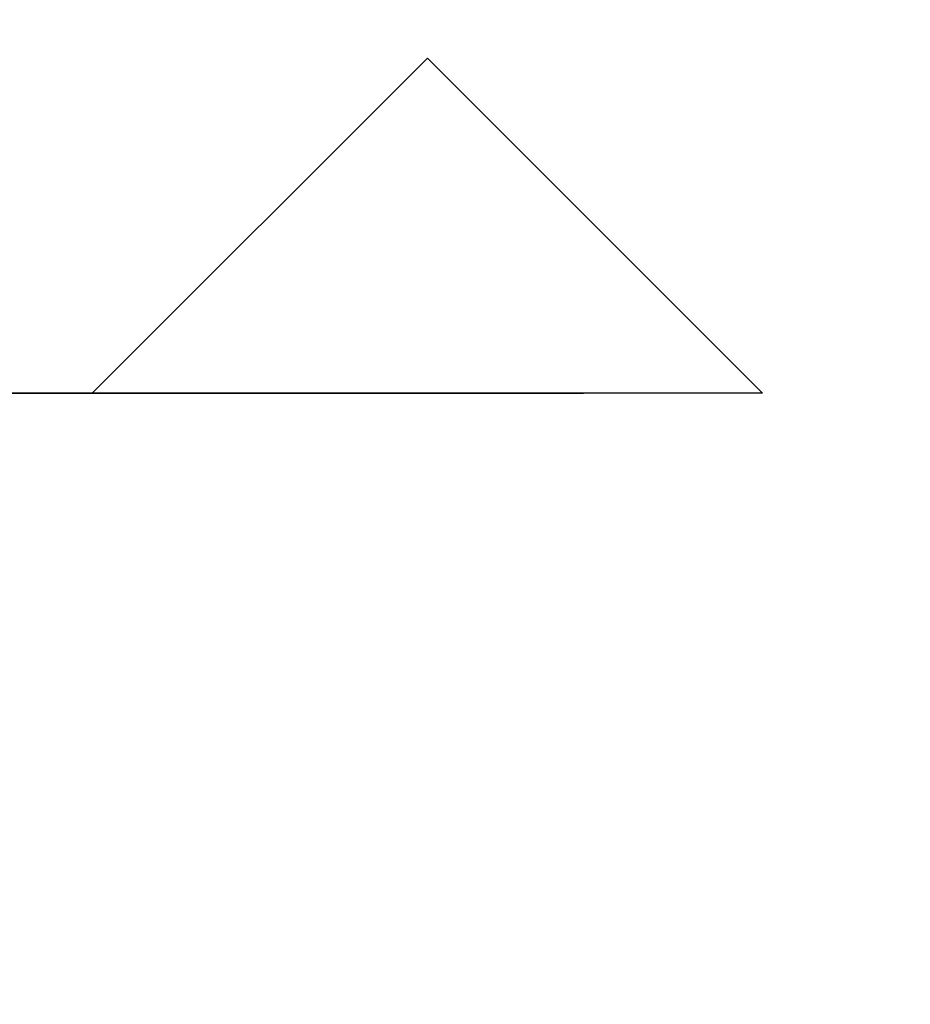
# Model space of a CAD drawing. Header units: metres. Extents: x 63115 to 703450, y -261936 to -53969.
# Tile 130 of 197: x 167557 to 167965, y -130691 to -130239. Entities that reach past the tile are written whole.
import ezdxf

# ---------------------------------------------------------------- set-up
doc = ezdxf.new("R2010")
doc.units = ezdxf.units.M
doc.linetypes.add('DASHDOT2', pattern=[12.7, 6.35, -3.175, 0, -3.175])
for name, color, linetype in [('_01-STRAMIENEN', 253, 'DASHDOT2'), ('_02-SECTION', 2, 'Continuous'), ('_03-PROJECTION', 1, 'Continuous')]:
    doc.layers.add(name, color=color, linetype=linetype)
doc.layers.add('_01Hulplijnen', color=6, linetype='Continuous', plot=False)

# ---------------------------------------------------------------- blocks, each defined once
blk = doc.blocks.new('freccia')
at = {"layer": '_02-SECTION', "flags": 128}
for points in [[(0, 7000), (1500, 5500), (0, 4000)], [(0, 7000), (0, 0)]]:
    blk.add_lwpolyline(points, dxfattribs=at)
blk = doc.blocks.new('*U244')
at = {"layer": '_01-STRAMIENEN'}
blk.add_lwpolyline([(-7899.78, 0), (6883.22, 0)], dxfattribs=at)
at = {"layer": '_01Hulplijnen'}
blk.add_lwpolyline([(-7899.78, 0), (6883.22, 0)], dxfattribs=at)
at = {"layer": '_02-SECTION', "color": 190, "xscale": -0.1023999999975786, "yscale": 0.1023999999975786, "zscale": 0.1024, "rotation": 270}
blk.add_blockref('freccia', (6248.52, 0, 0), dxfattribs=at)

msp = doc.modelspace()

# ---------------------------------------------------------------- linework, layer by layer
at = {"layer": '_03-PROJECTION'}
msp.add_ellipse((160931.8, -130410.61), major_axis=(-6500, 0), ratio=0.638462, start_param=5.35272, end_param=10.194284, dxfattribs=at)

# ---------------------------------------------------------------- block references
msp.add_blockref('*U244', (160931.8, -130410.61), dxfattribs=at)

doc.saveas('drawing.dxf')
